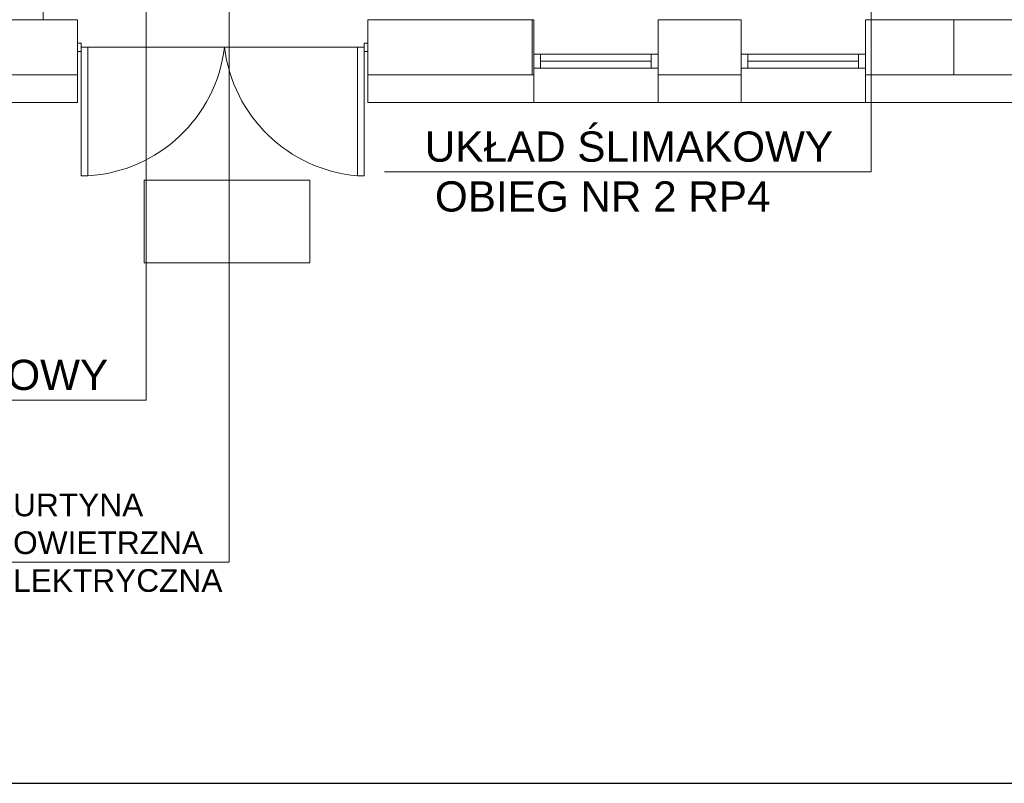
# Model space of a CAD drawing. Extents: x 280060 to 689961, y 120405 to 160329.
# Tile 25 of 85: x 660621 to 661333, y 149132 to 149685. Entities that reach past the tile are written whole.
import ezdxf

# ---------------------------------------------------------------- set-up
doc = ezdxf.new("R2010")
doc.units = 0
doc.header["$MEASUREMENT"] = 0
for name, color, linetype, lineweight in [('KAM-pro Biała Zarys', 7, 'CONTINUOUS', 9), ('KAM-pro Opis C.O.', 16, 'CONTINUOUS', 13), ('KAM-pro Podkład Sanitarny', 253, 'CONTINUOUS', 25)]:
    doc.layers.add(name, color=color, linetype=linetype, lineweight=lineweight)
doc.styles.add('ARIAL', font='arial.ttf')

msp = doc.modelspace()

# ---------------------------------------------------------------- linework, layer by layer
at = {"layer": 'KAM-pro Biała Zarys', "lineweight": 25}
msp.add_lwpolyline([(664216.51, 152102.39), (655816.51, 152102.39), (655816.51, 149132.39), (664216.51, 149132.39)], close=True, dxfattribs=at)
at = {"layer": 'KAM-pro Opis C.O.', "color": 32}
for p, q in [((660712.39, 149903.18), (660712.39, 149409.73)), ((661236.87, 149770.77), (661236.87, 149574.92)), ((660884.83, 149574.92), (661236.87, 149574.92)), ((660360.35, 149409.73), (660712.39, 149409.73))]:
    msp.add_line(p, q, dxfattribs=at)
at = {"layer": 'KAM-pro Opis C.O.', "color": 3}
for p, q in [((660772.37, 149292.4), (660772.37, 149691.66)), ((660591.53, 149292.4), (660772.37, 149292.4))]:
    msp.add_line(p, q, dxfattribs=at)
at = {"layer": 'KAM-pro Podkład Sanitarny', "lineweight": 20, "ltscale": 13}
for p, q in [((660637.75, 149685), (660637.75, 149865)), ((660542.75, 149685), (660662.75, 149685)), ((660662.75, 149625), (660662.75, 149685)), ((660872.75, 149685), (660992.75, 149685)), ((660872.75, 149625), (660872.75, 149685)), ((660991.75, 149685), (660991.75, 149645)), ((660992.75, 149625), (660992.75, 149685)), ((661082.75, 149625), (661082.75, 149685)), ((661082.75, 149685), (661142.75, 149685)), ((661142.75, 149625), (661142.75, 149685)), ((661232.75, 149685), (661349.75, 149685)), ((661232.75, 149625), (661232.75, 149685)), ((661296.75, 149685), (661296.75, 149645)), ((660665.25, 149668), (660662.75, 149668)), ((660665.25, 149662), (660662.75, 149662)), ((660665.25, 149665), (660665.25, 149668)), ((660665.25, 149665), (660665.25, 149662)), ((660665.25, 149665), (660870.15, 149665)), ((660665.25, 149662), (660665.25, 149572)), ((660670.25, 149572), (660670.25, 149665)), ((660865.15, 149572), (660865.15, 149665)), ((660870.15, 149665), (660870.15, 149668)), ((660870.15, 149668), (660872.65, 149668)), ((660870.15, 149665), (660870.15, 149662)), ((660870.15, 149662), (660872.65, 149662)), ((660870.15, 149662), (660870.15, 149572)), ((660992.75, 149660), (661082.75, 149660)), ((660997.75, 149650), (660997.75, 149660)), ((660997.75, 149655), (661077.75, 149655)), ((661077.75, 149650), (661077.75, 149660)), ((661142.75, 149660), (661232.75, 149660)), ((661147.75, 149650), (661147.75, 149660)), ((661147.75, 149655), (661227.75, 149655)), ((661227.75, 149650), (661227.75, 149660)), ((660992.75, 149650), (661082.75, 149650)), ((660992.75, 149650), (660997.75, 149650)), ((661142.75, 149650), (661232.75, 149650)), ((661142.75, 149650), (661147.75, 149650)), ((660542.75, 149645), (660662.75, 149645)), ((660872.75, 149645), (660992.75, 149645)), ((661082.75, 149645), (661142.75, 149645)), ((661232.75, 149645), (661349.75, 149645)), ((660542.75, 149625), (660662.75, 149625)), ((660872.75, 149625), (660992.75, 149625)), ((660992.75, 149625), (661082.75, 149625)), ((661082.75, 149625), (661142.75, 149625)), ((661142.75, 149625), (661232.75, 149625)), ((661232.75, 149625), (661349.75, 149625)), ((660665.25, 149572), (660670.25, 149572)), ((660865.15, 149572), (660870.15, 149572)), ((660710.83, 149568.93), (660830.83, 149568.93)), ((660710.83, 149508.93), (660710.83, 149568.93)), ((660830.83, 149568.93), (660830.83, 149508.93)), ((660830.83, 149508.93), (660710.83, 149508.93))]:
    msp.add_line(p, q, dxfattribs=at)
msp.add_lwpolyline([(661082.75, 149645), (661142.75, 149645), (661142.75, 149625), (661082.75, 149625), (661082.75, 149645)], dxfattribs=at)
for centre, radius, start, end in [((660663.89, 149677.68), 105.87, 273.44517, 353.11961), ((660874.52, 149677.89), 106.3, 186.96394, 264.94115)]:
    msp.add_arc(centre, radius, start, end, dxfattribs=at)

# ---------------------------------------------------------------- texts
at = {"layer": 'KAM-pro Opis C.O.', "color": 32, "style": 'ARIAL'}
for s, p in [('UKŁAD ŚLIMAKOWY', (660913.96, 149582.23)), ('OBIEG NR 2 RP4 ', (660921.31, 149546.17)), ('UKŁAD ŚLIMAKOWY', (660389.48, 149417.04))]:
    msp.add_text(s, height=21.87, dxfattribs=at).set_placement(p)
at = {"layer": 'KAM-pro Opis C.O.', "color": 3, "insert": (660600.78, 149306.38), "char_height": 16.4025, "width": 164.6853, "attachment_point": 4, "style": 'ARIAL'}
msp.add_mtext('KURTYNA \\PPOWIETRZNA\\PELEKTRYCZNA ', dxfattribs=at)

doc.saveas('drawing.dxf')
